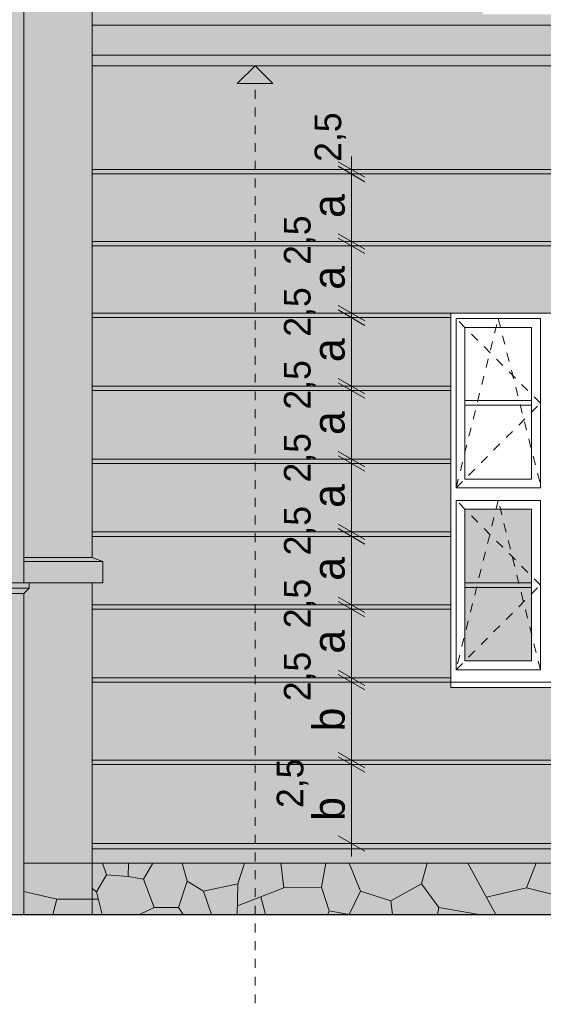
# Model space of a CAD drawing. Extents: x -396299 to -11759, y -15022 to 18278.
# Tile 25 of 205: x -321207 to -318257, y -4498 to 1053. Entities that reach past the tile are written whole.
import ezdxf

# ---------------------------------------------------------------- set-up
doc = ezdxf.new("R2010")
doc.units = 0
doc.header["$MEASUREMENT"] = 0
doc.linetypes.add('Hidden Line', pattern=[100, 50, -50])
for name, color, linetype, lineweight, true_color in [('Arch okna_Nr_Pióra__102', 7, 'Continuous', 13, 0xcccccc), ('Arch okna_Nr_Pióra__114', 7, 'Continuous', 13, 0xf1d696), ('Arch okna_Nr_Pióra__82', 7, 'Continuous', 20, 0xaaaaaa), ('Arch opisy_Nr_Pióra__3', 7, 'Continuous', 20, 0xff6600), ('INWENT.ŚCIANY_Nr_Pióra__2', 7, 'Continuous', 13, 0x7f7f7f)]:
    doc.layers.add(name, color=color, linetype=linetype, lineweight=lineweight, true_color=true_color)
for name, color, linetype, lineweight in [('Arch okna_Nr_Pióra__32', 34, 'Continuous', 15), ('Arch wymiary_Nr_Pióra__21', 7, 'Continuous', 13), ('Arch wymiary_Nr_Pióra__5', 7, 'Continuous', 13), ('INWENT ODWODNIENIE_Nr_Pióra__21', 7, 'Continuous', 13), ('INWENT TEREN_Nr_Pióra__1', 7, 'Continuous', 25), ('INWENT. DRZWI_Nr_Pióra__21', 7, 'Continuous', 13), ('INWENT.ŚCIANY_Nr_Pióra__21', 7, 'Continuous', 13)]:
    doc.layers.add(name, color=color, linetype=linetype, lineweight=lineweight)
doc.layers.add('Arch opisy', color=7, linetype='Continuous')
doc.layers.add('Arch wymiary', color=7, linetype='Continuous')
doc.styles.add('GENERATED_STYLE_2', font='txt')
doc.dimstyles.new('GENERATED_STYLE__6', dxfattribs={"dimtxt": 179.999995, "dimasz": 114, "dimexe": 0.18, "dimexo": 0, "dimgap": 0.09, "dimtad": 1, "dimdec": 0, "dimlfac": 0.1, "dimzin": 0, "dimdsep": 46, "dimtxsty": 'GENERATED_STYLE_2', "dimblk": 'ARROWHEAD_2', "dimblk1": 'ARROWHEAD_2', "dimblk2": 'ARROWHEAD_2', "dimcen": 0.09, "dimclrd": 7, "dimclre": 7, "dimclrt": 7, "dimazin": 0, "dimtfac": 1, "dimtdec": 4, "dimtmove": 2, "dimatfit": 3, "dimfxl": 0, "dimtolj": 1, "dimtzin": 0, "dimarcsym": 0})
doc.dimstyles.new('GENERATED_STYLE__7', dxfattribs={"dimtxt": 150, "dimasz": 114, "dimexe": 0.18, "dimexo": 0, "dimgap": 0.09, "dimtad": 1, "dimdec": 0, "dimlfac": 0.1, "dimzin": 0, "dimdsep": 46, "dimtxsty": 'GENERATED_STYLE_2', "dimblk": 'ARROWHEAD_2', "dimblk1": 'ARROWHEAD_2', "dimblk2": 'ARROWHEAD_2', "dimcen": 0.09, "dimclrd": 7, "dimclre": 7, "dimclrt": 7, "dimazin": 0, "dimtfac": 1, "dimtdec": 4, "dimtmove": 2, "dimatfit": 3, "dimfxl": 0, "dimtolj": 1, "dimtzin": 0, "dimarcsym": 0})
doc.dimstyles.new('GENERATED_STYLE__8', dxfattribs={"dimtxt": 179.999995, "dimasz": 114, "dimexe": 0.18, "dimexo": 0, "dimgap": 0.09, "dimtad": 1, "dimdec": 0, "dimlfac": 0.1, "dimzin": 0, "dimdsep": 46, "dimtxsty": 'GENERATED_STYLE_2', "dimblk": 'ARROWHEAD_2', "dimblk1": 'ARROWHEAD_2', "dimblk2": 'ARROWHEAD_2', "dimcen": 0.09, "dimclrd": 7, "dimclre": 7, "dimclrt": 7, "dimazin": 0, "dimtfac": 1, "dimtdec": 4, "dimtmove": 0, "dimatfit": 3, "dimfxl": 0, "dimtolj": 1, "dimtzin": 0, "dimarcsym": 0})
doc.dimstyles.new('GENERATED_STYLE__9', dxfattribs={"dimtxt": 150, "dimasz": 114, "dimexe": 0.18, "dimexo": 0, "dimgap": 0.09, "dimtad": 1, "dimdec": 0, "dimlfac": 0.1, "dimzin": 0, "dimdsep": 46, "dimtxsty": 'GENERATED_STYLE_2', "dimblk": 'ARROWHEAD_2', "dimblk1": 'ARROWHEAD_2', "dimblk2": 'ARROWHEAD_2', "dimcen": 0.09, "dimclrd": 7, "dimclre": 7, "dimclrt": 7, "dimazin": 0, "dimtfac": 1, "dimtdec": 4, "dimtmove": 0, "dimatfit": 3, "dimfxl": 0, "dimtolj": 1, "dimtzin": 0, "dimarcsym": 0})

# ---------------------------------------------------------------- blocks, each defined once
blk = doc.blocks.new('Linia_143', base_point=(-319881.1, -6292.7))
at = {"layer": 'Arch opisy_Nr_Pióra__3', "linetype": 'Continuous'}
blk.add_hatch(color=256, dxfattribs=at).paths.add_polyline_path([(-319881.1, 793.2), (-319781.1, 693.2), (-319981.1, 693.2)], flags=0)
for p, q in [((-319881.1, 793.2), (-319981.1, 693.2)), ((-319881.1, 793.2), (-319781.1, 693.2)), ((-319781.1, 693.2), (-319981.1, 693.2))]:
    blk.add_line(p, q, dxfattribs=at)
at = {"layer": 'Arch opisy_Nr_Pióra__3', "linetype": 'Hidden Line'}
blk.add_line((-319881.1, -6292.7), (-319881.1, 693.2), dxfattribs=at)
blk = doc.blocks.new('*D773')
at = {"layer": 'Arch wymiary_Nr_Pióra__5', "linetype": 'Continuous'}
for p, q in [((-319413, -3078.5), (-319263, -3165.1)), ((-319263, -3190.1), (-319413, -3103.5)), ((-319225.5, -3146.8), (-319450.5, -3146.8)), ((-319338, -3591.8), (-319338, -3146.8)), ((-319413, -3548.5), (-319263, -3635.1)), ((-319225.5, -3591.8), (-319450.5, -3591.8)), ((-319338, -3665.2), (-319338, -3591.8))]:
    blk.add_line(p, q, dxfattribs=at)
at = {"layer": 'Arch wymiary_Nr_Pióra__21', "attachment_point": 7, "rotation": 90, "style": 'GENERATED_STYLE_2'}
for s, insert, char_height in [('{2,5}', (-319368, 251.5), 150), ('{a}', (-319374, -64.4), 180), ('{2,5}', (-319540.5, -329.3), 150), ('{a}', (-319374, -469.4), 180), ('{2,5}', (-319540.5, -734.3), 150), ('{a}', (-319374, -877.4), 180), ('{2,5}', (-319540.5, -1145.3), 150), ('{a}', (-319374, -1288.4), 180), ('{2,5}', (-319540.5, -1556.3), 150), ('{a}', (-319374, -1699.4), 180), ('{2,5}', (-319540.5, -1967.3), 150), ('{a}', (-319374, -2110.4), 180), ('{2,5}', (-319540.5, -2378.3), 150), ('{a}', (-319374, -2521.4), 180), ('{2,5}', (-319540.5, -2789.3), 150), ('{b}', (-319374, -2959.4), 180), ('{2,5}', (-319581, -3391.8), 150), ('{b}', (-319374, -3463.5), 180)]:
    blk.add_mtext(s, dxfattribs=dict(at, insert=insert, char_height=char_height))
blk = doc.blocks.new('ARROWHEAD_2')
at = {"color": 0, "linetype": 'Continuous', "lineweight": 0}
for p, q in [((-0.378, -0.655), (0.378, 0.655)), ((0, 0), (-1, 0))]:
    blk.add_line(p, q, dxfattribs=at)
blk = doc.blocks.new('*D774')
at = {"layer": 'Arch wymiary_Nr_Pióra__5', "linetype": 'Continuous'}
for p, q in [((-319413, -3078.5), (-319263, -3165.1)), ((-319263, -3190.1), (-319413, -3103.5)), ((-319225.5, -3121.8), (-319450.5, -3121.8)), ((-319225.5, -3146.8), (-319450.5, -3146.8)), ((-319338, -3146.8), (-319338, -3121.8))]:
    blk.add_line(p, q, dxfattribs=at)
at = {"layer": 'Arch wymiary_Nr_Pióra__21', "attachment_point": 7, "rotation": 90, "style": 'GENERATED_STYLE_2'}
for s, insert, char_height in [('{2,5}', (-319368, 251.5), 150), ('{a}', (-319374, -64.4), 180), ('{2,5}', (-319540.5, -329.3), 150), ('{a}', (-319374, -469.4), 180), ('{2,5}', (-319540.5, -734.3), 150), ('{a}', (-319374, -877.4), 180), ('{2,5}', (-319540.5, -1145.3), 150), ('{a}', (-319374, -1288.4), 180), ('{2,5}', (-319540.5, -1556.3), 150), ('{a}', (-319374, -1699.4), 180), ('{2,5}', (-319540.5, -1967.3), 150), ('{a}', (-319374, -2110.4), 180), ('{2,5}', (-319540.5, -2378.3), 150), ('{a}', (-319374, -2521.4), 180), ('{2,5}', (-319540.5, -2789.3), 150), ('{b}', (-319374, -2959.4), 180), ('{2,5}', (-319581, -3391.8), 150), ('{b}', (-319374, -3463.5), 180)]:
    blk.add_mtext(s, dxfattribs=dict(at, insert=insert, char_height=char_height))
blk = doc.blocks.new('*D775')
at = {"layer": 'Arch wymiary_Nr_Pióra__5', "linetype": 'Continuous'}
for p, q in [((-319413, -2613.5), (-319263, -2700.1)), ((-319263, -2725.1), (-319413, -2638.5)), ((-319225.5, -2681.8), (-319450.5, -2681.8)), ((-319338, -3121.8), (-319338, -2681.8)), ((-319413, -3078.5), (-319263, -3165.1)), ((-319263, -3190.1), (-319413, -3103.5)), ((-319225.5, -3121.8), (-319450.5, -3121.8))]:
    blk.add_line(p, q, dxfattribs=at)
at = {"layer": 'Arch wymiary_Nr_Pióra__21', "attachment_point": 7, "rotation": 90, "style": 'GENERATED_STYLE_2'}
for s, insert, char_height in [('{2,5}', (-319368, 251.5), 150), ('{a}', (-319374, -64.4), 180), ('{2,5}', (-319540.5, -329.3), 150), ('{a}', (-319374, -469.4), 180), ('{2,5}', (-319540.5, -734.3), 150), ('{a}', (-319374, -877.4), 180), ('{2,5}', (-319540.5, -1145.3), 150), ('{a}', (-319374, -1288.4), 180), ('{2,5}', (-319540.5, -1556.3), 150), ('{a}', (-319374, -1699.4), 180), ('{2,5}', (-319540.5, -1967.3), 150), ('{a}', (-319374, -2110.4), 180), ('{2,5}', (-319540.5, -2378.3), 150), ('{a}', (-319374, -2521.4), 180), ('{2,5}', (-319540.5, -2789.3), 150), ('{b}', (-319374, -2959.4), 180), ('{2,5}', (-319581, -3391.8), 150), ('{b}', (-319374, -3463.5), 180)]:
    blk.add_mtext(s, dxfattribs=dict(at, insert=insert, char_height=char_height))
blk = doc.blocks.new('*D776')
at = {"layer": 'Arch wymiary_Nr_Pióra__5', "linetype": 'Continuous'}
for p, q in [((-319225.5, -2656.8), (-319450.5, -2656.8)), ((-319413, -2613.5), (-319263, -2700.1)), ((-319263, -2725.1), (-319413, -2638.5)), ((-319338, -2681.8), (-319338, -2656.8)), ((-319225.5, -2681.8), (-319450.5, -2681.8))]:
    blk.add_line(p, q, dxfattribs=at)
at = {"layer": 'Arch wymiary_Nr_Pióra__21', "attachment_point": 7, "rotation": 90, "style": 'GENERATED_STYLE_2'}
for s, insert, char_height in [('{2,5}', (-319368, 251.5), 150), ('{a}', (-319374, -64.4), 180), ('{2,5}', (-319540.5, -329.3), 150), ('{a}', (-319374, -469.4), 180), ('{2,5}', (-319540.5, -734.3), 150), ('{a}', (-319374, -877.4), 180), ('{2,5}', (-319540.5, -1145.3), 150), ('{a}', (-319374, -1288.4), 180), ('{2,5}', (-319540.5, -1556.3), 150), ('{a}', (-319374, -1699.4), 180), ('{2,5}', (-319540.5, -1967.3), 150), ('{a}', (-319374, -2110.4), 180), ('{2,5}', (-319540.5, -2378.3), 150), ('{a}', (-319374, -2521.4), 180), ('{2,5}', (-319540.5, -2789.3), 150), ('{b}', (-319374, -2959.4), 180), ('{2,5}', (-319581, -3391.8), 150), ('{b}', (-319374, -3463.5), 180)]:
    blk.add_mtext(s, dxfattribs=dict(at, insert=insert, char_height=char_height))
blk = doc.blocks.new('*D777')
at = {"layer": 'Arch wymiary_Nr_Pióra__5', "linetype": 'Continuous'}
for p, q in [((-319413, -2202.5), (-319263, -2289.1)), ((-319225.5, -2270.8), (-319450.5, -2270.8)), ((-319263, -2314.1), (-319413, -2227.5)), ((-319338, -2656.8), (-319338, -2270.8)), ((-319225.5, -2656.8), (-319450.5, -2656.8)), ((-319413, -2613.5), (-319263, -2700.1)), ((-319263, -2725.1), (-319413, -2638.5))]:
    blk.add_line(p, q, dxfattribs=at)
at = {"layer": 'Arch wymiary_Nr_Pióra__21', "attachment_point": 7, "rotation": 90, "style": 'GENERATED_STYLE_2'}
for s, insert, char_height in [('{2,5}', (-319368, 251.5), 150), ('{a}', (-319374, -64.4), 180), ('{2,5}', (-319540.5, -329.3), 150), ('{a}', (-319374, -469.4), 180), ('{2,5}', (-319540.5, -734.3), 150), ('{a}', (-319374, -877.4), 180), ('{2,5}', (-319540.5, -1145.3), 150), ('{a}', (-319374, -1288.4), 180), ('{2,5}', (-319540.5, -1556.3), 150), ('{a}', (-319374, -1699.4), 180), ('{2,5}', (-319540.5, -1967.3), 150), ('{a}', (-319374, -2110.4), 180), ('{2,5}', (-319540.5, -2378.3), 150), ('{a}', (-319374, -2521.4), 180), ('{2,5}', (-319540.5, -2789.3), 150), ('{b}', (-319374, -2959.4), 180), ('{2,5}', (-319581, -3391.8), 150), ('{b}', (-319374, -3463.5), 180)]:
    blk.add_mtext(s, dxfattribs=dict(at, insert=insert, char_height=char_height))
blk = doc.blocks.new('*D778')
at = {"layer": 'Arch wymiary_Nr_Pióra__5', "linetype": 'Continuous'}
for p, q in [((-319413, -2202.5), (-319263, -2289.1)), ((-319225.5, -2245.8), (-319450.5, -2245.8)), ((-319225.5, -2270.8), (-319450.5, -2270.8)), ((-319263, -2314.1), (-319413, -2227.5)), ((-319338, -2270.8), (-319338, -2245.8))]:
    blk.add_line(p, q, dxfattribs=at)
at = {"layer": 'Arch wymiary_Nr_Pióra__21', "attachment_point": 7, "rotation": 90, "style": 'GENERATED_STYLE_2'}
for s, insert, char_height in [('{2,5}', (-319368, 251.5), 150), ('{a}', (-319374, -64.4), 180), ('{2,5}', (-319540.5, -329.3), 150), ('{a}', (-319374, -469.4), 180), ('{2,5}', (-319540.5, -734.3), 150), ('{a}', (-319374, -877.4), 180), ('{2,5}', (-319540.5, -1145.3), 150), ('{a}', (-319374, -1288.4), 180), ('{2,5}', (-319540.5, -1556.3), 150), ('{a}', (-319374, -1699.4), 180), ('{2,5}', (-319540.5, -1967.3), 150), ('{a}', (-319374, -2110.4), 180), ('{2,5}', (-319540.5, -2378.3), 150), ('{a}', (-319374, -2521.4), 180), ('{2,5}', (-319540.5, -2789.3), 150), ('{b}', (-319374, -2959.4), 180), ('{2,5}', (-319581, -3391.8), 150), ('{b}', (-319374, -3463.5), 180)]:
    blk.add_mtext(s, dxfattribs=dict(at, insert=insert, char_height=char_height))
blk = doc.blocks.new('*D779')
at = {"layer": 'Arch wymiary_Nr_Pióra__5', "linetype": 'Continuous'}
for p, q in [((-319413, -1791.5), (-319263, -1878.1)), ((-319263, -1903.1), (-319413, -1816.5)), ((-319225.5, -1859.8), (-319450.5, -1859.8)), ((-319338, -2245.8), (-319338, -1859.8)), ((-319413, -2202.5), (-319263, -2289.1)), ((-319225.5, -2245.8), (-319450.5, -2245.8)), ((-319263, -2314.1), (-319413, -2227.5))]:
    blk.add_line(p, q, dxfattribs=at)
at = {"layer": 'Arch wymiary_Nr_Pióra__21', "attachment_point": 7, "rotation": 90, "style": 'GENERATED_STYLE_2'}
for s, insert, char_height in [('{2,5}', (-319368, 251.5), 150), ('{a}', (-319374, -64.4), 180), ('{2,5}', (-319540.5, -329.3), 150), ('{a}', (-319374, -469.4), 180), ('{2,5}', (-319540.5, -734.3), 150), ('{a}', (-319374, -877.4), 180), ('{2,5}', (-319540.5, -1145.3), 150), ('{a}', (-319374, -1288.4), 180), ('{2,5}', (-319540.5, -1556.3), 150), ('{a}', (-319374, -1699.4), 180), ('{2,5}', (-319540.5, -1967.3), 150), ('{a}', (-319374, -2110.4), 180), ('{2,5}', (-319540.5, -2378.3), 150), ('{a}', (-319374, -2521.4), 180), ('{2,5}', (-319540.5, -2789.3), 150), ('{b}', (-319374, -2959.4), 180), ('{2,5}', (-319581, -3391.8), 150), ('{b}', (-319374, -3463.5), 180)]:
    blk.add_mtext(s, dxfattribs=dict(at, insert=insert, char_height=char_height))
blk = doc.blocks.new('*D780')
at = {"layer": 'Arch wymiary_Nr_Pióra__5', "linetype": 'Continuous'}
for p, q in [((-319413, -1791.5), (-319263, -1878.1)), ((-319263, -1903.1), (-319413, -1816.5)), ((-319225.5, -1834.8), (-319450.5, -1834.8)), ((-319225.5, -1859.8), (-319450.5, -1859.8)), ((-319338, -1859.8), (-319338, -1834.8))]:
    blk.add_line(p, q, dxfattribs=at)
at = {"layer": 'Arch wymiary_Nr_Pióra__21', "attachment_point": 7, "rotation": 90, "style": 'GENERATED_STYLE_2'}
for s, insert, char_height in [('{2,5}', (-319368, 251.5), 150), ('{a}', (-319374, -64.4), 180), ('{2,5}', (-319540.5, -329.3), 150), ('{a}', (-319374, -469.4), 180), ('{2,5}', (-319540.5, -734.3), 150), ('{a}', (-319374, -877.4), 180), ('{2,5}', (-319540.5, -1145.3), 150), ('{a}', (-319374, -1288.4), 180), ('{2,5}', (-319540.5, -1556.3), 150), ('{a}', (-319374, -1699.4), 180), ('{2,5}', (-319540.5, -1967.3), 150), ('{a}', (-319374, -2110.4), 180), ('{2,5}', (-319540.5, -2378.3), 150), ('{a}', (-319374, -2521.4), 180), ('{2,5}', (-319540.5, -2789.3), 150), ('{b}', (-319374, -2959.4), 180), ('{2,5}', (-319581, -3391.8), 150), ('{b}', (-319374, -3463.5), 180)]:
    blk.add_mtext(s, dxfattribs=dict(at, insert=insert, char_height=char_height))
blk = doc.blocks.new('*D781')
at = {"layer": 'Arch wymiary_Nr_Pióra__5', "linetype": 'Continuous'}
for p, q in [((-319413, -1380.5), (-319263, -1467.1)), ((-319263, -1492.1), (-319413, -1405.5)), ((-319225.5, -1448.8), (-319450.5, -1448.8)), ((-319338, -1834.8), (-319338, -1448.8)), ((-319413, -1791.5), (-319263, -1878.1)), ((-319263, -1903.1), (-319413, -1816.5)), ((-319225.5, -1834.8), (-319450.5, -1834.8))]:
    blk.add_line(p, q, dxfattribs=at)
at = {"layer": 'Arch wymiary_Nr_Pióra__21', "attachment_point": 7, "rotation": 90, "style": 'GENERATED_STYLE_2'}
for s, insert, char_height in [('{2,5}', (-319368, 251.5), 150), ('{a}', (-319374, -64.4), 180), ('{2,5}', (-319540.5, -329.3), 150), ('{a}', (-319374, -469.4), 180), ('{2,5}', (-319540.5, -734.3), 150), ('{a}', (-319374, -877.4), 180), ('{2,5}', (-319540.5, -1145.3), 150), ('{a}', (-319374, -1288.4), 180), ('{2,5}', (-319540.5, -1556.3), 150), ('{a}', (-319374, -1699.4), 180), ('{2,5}', (-319540.5, -1967.3), 150), ('{a}', (-319374, -2110.4), 180), ('{2,5}', (-319540.5, -2378.3), 150), ('{a}', (-319374, -2521.4), 180), ('{2,5}', (-319540.5, -2789.3), 150), ('{b}', (-319374, -2959.4), 180), ('{2,5}', (-319581, -3391.8), 150), ('{b}', (-319374, -3463.5), 180)]:
    blk.add_mtext(s, dxfattribs=dict(at, insert=insert, char_height=char_height))
blk = doc.blocks.new('*D782')
at = {"layer": 'Arch wymiary_Nr_Pióra__5', "linetype": 'Continuous'}
for p, q in [((-319413, -1380.5), (-319263, -1467.1)), ((-319225.5, -1423.8), (-319450.5, -1423.8)), ((-319263, -1492.1), (-319413, -1405.5)), ((-319338, -1448.8), (-319338, -1423.8)), ((-319225.5, -1448.8), (-319450.5, -1448.8))]:
    blk.add_line(p, q, dxfattribs=at)
at = {"layer": 'Arch wymiary_Nr_Pióra__21', "attachment_point": 7, "rotation": 90, "style": 'GENERATED_STYLE_2'}
for s, insert, char_height in [('{2,5}', (-319368, 251.5), 150), ('{a}', (-319374, -64.4), 180), ('{2,5}', (-319540.5, -329.3), 150), ('{a}', (-319374, -469.4), 180), ('{2,5}', (-319540.5, -734.3), 150), ('{a}', (-319374, -877.4), 180), ('{2,5}', (-319540.5, -1145.3), 150), ('{a}', (-319374, -1288.4), 180), ('{2,5}', (-319540.5, -1556.3), 150), ('{a}', (-319374, -1699.4), 180), ('{2,5}', (-319540.5, -1967.3), 150), ('{a}', (-319374, -2110.4), 180), ('{2,5}', (-319540.5, -2378.3), 150), ('{a}', (-319374, -2521.4), 180), ('{2,5}', (-319540.5, -2789.3), 150), ('{b}', (-319374, -2959.4), 180), ('{2,5}', (-319581, -3391.8), 150), ('{b}', (-319374, -3463.5), 180)]:
    blk.add_mtext(s, dxfattribs=dict(at, insert=insert, char_height=char_height))
blk = doc.blocks.new('*D783')
at = {"layer": 'Arch wymiary_Nr_Pióra__5', "linetype": 'Continuous'}
for p, q in [((-319413, -969.5), (-319263, -1056.1)), ((-319263, -1081.1), (-319413, -994.5)), ((-319338, -1423.8), (-319338, -1037.8)), ((-319413, -1380.5), (-319263, -1467.1)), ((-319225.5, -1423.8), (-319450.5, -1423.8)), ((-319263, -1492.1), (-319413, -1405.5))]:
    blk.add_line(p, q, dxfattribs=at)
at = {"layer": 'Arch wymiary_Nr_Pióra__21', "attachment_point": 7, "rotation": 90, "style": 'GENERATED_STYLE_2'}
for s, insert, char_height in [('{2,5}', (-319368, 251.5), 150), ('{a}', (-319374, -64.4), 180), ('{2,5}', (-319540.5, -329.3), 150), ('{a}', (-319374, -469.4), 180), ('{2,5}', (-319540.5, -734.3), 150), ('{a}', (-319374, -877.4), 180), ('{2,5}', (-319540.5, -1145.3), 150), ('{a}', (-319374, -1288.4), 180), ('{2,5}', (-319540.5, -1556.3), 150), ('{a}', (-319374, -1699.4), 180), ('{2,5}', (-319540.5, -1967.3), 150), ('{a}', (-319374, -2110.4), 180), ('{2,5}', (-319540.5, -2378.3), 150), ('{a}', (-319374, -2521.4), 180), ('{2,5}', (-319540.5, -2789.3), 150), ('{b}', (-319374, -2959.4), 180), ('{2,5}', (-319581, -3391.8), 150), ('{b}', (-319374, -3463.5), 180)]:
    blk.add_mtext(s, dxfattribs=dict(at, insert=insert, char_height=char_height))
blk = doc.blocks.new('*D784')
at = {"layer": 'Arch wymiary_Nr_Pióra__5', "linetype": 'Continuous'}
for p, q in [((-319338, -1012.8), (-319338, -626.8)), ((-319413, -969.5), (-319263, -1056.1)), ((-319263, -1081.1), (-319413, -994.5)), ((-319225.5, -1012.8), (-319450.5, -1012.8)), ((-319225.5, -1037.8), (-319450.5, -1037.8)), ((-319338, -1037.8), (-319338, -1012.8)), ((-319338, -1423.8), (-319338, -1037.8))]:
    blk.add_line(p, q, dxfattribs=at)
at = {"layer": 'Arch wymiary_Nr_Pióra__21', "attachment_point": 7, "rotation": 90, "style": 'GENERATED_STYLE_2'}
for s, insert, char_height in [('{2,5}', (-319368, 251.5), 150), ('{a}', (-319374, -64.4), 180), ('{2,5}', (-319540.5, -329.3), 150), ('{a}', (-319374, -469.4), 180), ('{2,5}', (-319540.5, -734.3), 150), ('{a}', (-319374, -877.4), 180), ('{2,5}', (-319540.5, -1145.3), 150), ('{a}', (-319374, -1288.4), 180), ('{2,5}', (-319540.5, -1556.3), 150), ('{a}', (-319374, -1699.4), 180), ('{2,5}', (-319540.5, -1967.3), 150), ('{a}', (-319374, -2110.4), 180), ('{2,5}', (-319540.5, -2378.3), 150), ('{a}', (-319374, -2521.4), 180), ('{2,5}', (-319540.5, -2789.3), 150), ('{b}', (-319374, -2959.4), 180), ('{2,5}', (-319581, -3391.8), 150), ('{b}', (-319374, -3463.5), 180)]:
    blk.add_mtext(s, dxfattribs=dict(at, insert=insert, char_height=char_height))
blk = doc.blocks.new('*D785')
at = {"layer": 'Arch wymiary_Nr_Pióra__5', "linetype": 'Continuous'}
for p, q in [((-319413, -558.5), (-319263, -645.1)), ((-319263, -670.1), (-319413, -583.5)), ((-319225.5, -626.8), (-319450.5, -626.8)), ((-319338, -1012.8), (-319338, -626.8)), ((-319413, -969.5), (-319263, -1056.1)), ((-319263, -1081.1), (-319413, -994.5))]:
    blk.add_line(p, q, dxfattribs=at)
at = {"layer": 'Arch wymiary_Nr_Pióra__21', "attachment_point": 7, "rotation": 90, "style": 'GENERATED_STYLE_2'}
for s, insert, char_height in [('{2,5}', (-319368, 251.5), 150), ('{a}', (-319374, -64.4), 180), ('{2,5}', (-319540.5, -329.3), 150), ('{a}', (-319374, -469.4), 180), ('{2,5}', (-319540.5, -734.3), 150), ('{a}', (-319374, -877.4), 180), ('{2,5}', (-319540.5, -1145.3), 150), ('{a}', (-319374, -1288.4), 180), ('{2,5}', (-319540.5, -1556.3), 150), ('{a}', (-319374, -1699.4), 180), ('{2,5}', (-319540.5, -1967.3), 150), ('{a}', (-319374, -2110.4), 180), ('{2,5}', (-319540.5, -2378.3), 150), ('{a}', (-319374, -2521.4), 180), ('{2,5}', (-319540.5, -2789.3), 150), ('{b}', (-319374, -2959.4), 180), ('{2,5}', (-319581, -3391.8), 150), ('{b}', (-319374, -3463.5), 180)]:
    blk.add_mtext(s, dxfattribs=dict(at, insert=insert, char_height=char_height))
blk = doc.blocks.new('*D786')
at = {"layer": 'Arch wymiary_Nr_Pióra__5', "linetype": 'Continuous'}
for p, q in [((-319225.5, -601.8), (-319450.5, -601.8)), ((-319413, -558.5), (-319263, -645.1)), ((-319263, -670.1), (-319413, -583.5)), ((-319338, -626.8), (-319338, -601.8)), ((-319225.5, -626.8), (-319450.5, -626.8))]:
    blk.add_line(p, q, dxfattribs=at)
at = {"layer": 'Arch wymiary_Nr_Pióra__21', "attachment_point": 7, "rotation": 90, "style": 'GENERATED_STYLE_2'}
for s, insert, char_height in [('{2,5}', (-319368, 251.5), 150), ('{a}', (-319374, -64.4), 180), ('{2,5}', (-319540.5, -329.3), 150), ('{a}', (-319374, -469.4), 180), ('{2,5}', (-319540.5, -734.3), 150), ('{a}', (-319374, -877.4), 180), ('{2,5}', (-319540.5, -1145.3), 150), ('{a}', (-319374, -1288.4), 180), ('{2,5}', (-319540.5, -1556.3), 150), ('{a}', (-319374, -1699.4), 180), ('{2,5}', (-319540.5, -1967.3), 150), ('{a}', (-319374, -2110.4), 180), ('{2,5}', (-319540.5, -2378.3), 150), ('{a}', (-319374, -2521.4), 180), ('{2,5}', (-319540.5, -2789.3), 150), ('{b}', (-319374, -2959.4), 180), ('{2,5}', (-319581, -3391.8), 150), ('{b}', (-319374, -3463.5), 180)]:
    blk.add_mtext(s, dxfattribs=dict(at, insert=insert, char_height=char_height))
blk = doc.blocks.new('*D787')
at = {"layer": 'Arch wymiary_Nr_Pióra__5', "linetype": 'Continuous'}
for p, q in [((-319413, -153.5), (-319263, -240.1)), ((-319225.5, -221.8), (-319450.5, -221.8)), ((-319263, -265.1), (-319413, -178.5)), ((-319338, -221.8), (-319338, -196.8)), ((-319338, -601.8), (-319338, -221.8)), ((-319225.5, -601.8), (-319450.5, -601.8)), ((-319413, -558.5), (-319263, -645.1)), ((-319263, -670.1), (-319413, -583.5))]:
    blk.add_line(p, q, dxfattribs=at)
at = {"layer": 'Arch wymiary_Nr_Pióra__21', "attachment_point": 7, "rotation": 90, "style": 'GENERATED_STYLE_2'}
for s, insert, char_height in [('{2,5}', (-319368, 251.5), 150), ('{a}', (-319374, -64.4), 180), ('{2,5}', (-319540.5, -329.3), 150), ('{a}', (-319374, -469.4), 180), ('{2,5}', (-319540.5, -734.3), 150), ('{a}', (-319374, -877.4), 180), ('{2,5}', (-319540.5, -1145.3), 150), ('{a}', (-319374, -1288.4), 180), ('{2,5}', (-319540.5, -1556.3), 150), ('{a}', (-319374, -1699.4), 180), ('{2,5}', (-319540.5, -1967.3), 150), ('{a}', (-319374, -2110.4), 180), ('{2,5}', (-319540.5, -2378.3), 150), ('{a}', (-319374, -2521.4), 180), ('{2,5}', (-319540.5, -2789.3), 150), ('{b}', (-319374, -2959.4), 180), ('{2,5}', (-319581, -3391.8), 150), ('{b}', (-319374, -3463.5), 180)]:
    blk.add_mtext(s, dxfattribs=dict(at, insert=insert, char_height=char_height))
blk = doc.blocks.new('*D788')
at = {"layer": 'Arch wymiary_Nr_Pióra__5', "linetype": 'Continuous'}
for p, q in [((-319338, -196.8), (-319338, 183.2)), ((-319413, -153.5), (-319263, -240.1)), ((-319225.5, -196.8), (-319450.5, -196.8)), ((-319263, -265.1), (-319413, -178.5)), ((-319338, -221.8), (-319338, -196.8))]:
    blk.add_line(p, q, dxfattribs=at)
at = {"layer": 'Arch wymiary_Nr_Pióra__21', "attachment_point": 7, "rotation": 90, "style": 'GENERATED_STYLE_2'}
for s, insert, char_height in [('{2,5}', (-319368, 251.5), 150), ('{a}', (-319374, -64.4), 180), ('{2,5}', (-319540.5, -329.3), 150), ('{a}', (-319374, -469.4), 180), ('{2,5}', (-319540.5, -734.3), 150), ('{a}', (-319374, -877.4), 180), ('{2,5}', (-319540.5, -1145.3), 150), ('{a}', (-319374, -1288.4), 180), ('{2,5}', (-319540.5, -1556.3), 150), ('{a}', (-319374, -1699.4), 180), ('{2,5}', (-319540.5, -1967.3), 150), ('{a}', (-319374, -2110.4), 180), ('{2,5}', (-319540.5, -2378.3), 150), ('{a}', (-319374, -2521.4), 180), ('{2,5}', (-319540.5, -2789.3), 150), ('{b}', (-319374, -2959.4), 180), ('{2,5}', (-319581, -3391.8), 150), ('{b}', (-319374, -3463.5), 180)]:
    blk.add_mtext(s, dxfattribs=dict(at, insert=insert, char_height=char_height))
blk = doc.blocks.new('*D789')
at = {"layer": 'Arch wymiary_Nr_Pióra__5', "linetype": 'Continuous'}
for p, q in [((-319413, 251.5), (-319263, 164.9)), ((-319263, 139.9), (-319413, 226.5)), ((-319338, -196.8), (-319338, 183.2)), ((-319413, -153.5), (-319263, -240.1)), ((-319263, -265.1), (-319413, -178.5))]:
    blk.add_line(p, q, dxfattribs=at)
at = {"layer": 'Arch wymiary_Nr_Pióra__21', "attachment_point": 7, "rotation": 90, "style": 'GENERATED_STYLE_2'}
for s, insert, char_height in [('{2,5}', (-319368, 251.5), 150), ('{a}', (-319374, -64.4), 180), ('{2,5}', (-319540.5, -329.3), 150), ('{a}', (-319374, -469.4), 180), ('{2,5}', (-319540.5, -734.3), 150), ('{a}', (-319374, -877.4), 180), ('{2,5}', (-319540.5, -1145.3), 150), ('{a}', (-319374, -1288.4), 180), ('{2,5}', (-319540.5, -1556.3), 150), ('{a}', (-319374, -1699.4), 180), ('{2,5}', (-319540.5, -1967.3), 150), ('{a}', (-319374, -2110.4), 180), ('{2,5}', (-319540.5, -2378.3), 150), ('{a}', (-319374, -2521.4), 180), ('{2,5}', (-319540.5, -2789.3), 150), ('{b}', (-319374, -2959.4), 180), ('{2,5}', (-319581, -3391.8), 150), ('{b}', (-319374, -3463.5), 180)]:
    blk.add_mtext(s, dxfattribs=dict(at, insert=insert, char_height=char_height))
blk = doc.blocks.new('*D790')
at = {"layer": 'Arch wymiary_Nr_Pióra__5', "linetype": 'Continuous'}
for p, q in [((-319338, 208.2), (-319338, 281.5)), ((-319413, 251.5), (-319263, 164.9)), ((-319263, 139.9), (-319413, 226.5)), ((-319225.5, 208.2), (-319450.5, 208.2)), ((-319225.5, 183.2), (-319450.5, 183.2)), ((-319338, 183.2), (-319338, 208.2)), ((-319338, -196.8), (-319338, 183.2))]:
    blk.add_line(p, q, dxfattribs=at)
at = {"layer": 'Arch wymiary_Nr_Pióra__21', "attachment_point": 7, "rotation": 90, "style": 'GENERATED_STYLE_2'}
for s, insert, char_height in [('{2,5}', (-319368, 251.5), 150), ('{a}', (-319374, -64.4), 180), ('{2,5}', (-319540.5, -329.3), 150), ('{a}', (-319374, -469.4), 180), ('{2,5}', (-319540.5, -734.3), 150), ('{a}', (-319374, -877.4), 180), ('{2,5}', (-319540.5, -1145.3), 150), ('{a}', (-319374, -1288.4), 180), ('{2,5}', (-319540.5, -1556.3), 150), ('{a}', (-319374, -1699.4), 180), ('{2,5}', (-319540.5, -1967.3), 150), ('{a}', (-319374, -2110.4), 180), ('{2,5}', (-319540.5, -2378.3), 150), ('{a}', (-319374, -2521.4), 180), ('{2,5}', (-319540.5, -2789.3), 150), ('{b}', (-319374, -2959.4), 180), ('{2,5}', (-319581, -3391.8), 150), ('{b}', (-319374, -3463.5), 180)]:
    blk.add_mtext(s, dxfattribs=dict(at, insert=insert, char_height=char_height))

msp = doc.modelspace()

# ---------------------------------------------------------------- hatches: boundary and pattern name
at = {"layer": 'Arch okna_Nr_Pióra__102', "linetype": 'Continuous', "lineweight": 0, "true_color": 0x333333}
msp.add_hatch(color=250, dxfattribs=at).paths.add_polyline_path([(-318323.7, -2561.8), (-318698.7, -2561.8), (-318698.7, -1706.8), (-318323.7, -1706.8)], flags=0)
at = {"layer": 'Arch okna_Nr_Pióra__114', "linetype": 'Continuous', "lineweight": 0, "true_color": 0x786b4b}
for points in [[(-320798.7, -1980), (-320798.7, 7393.2), (-321183.7, 7393.2), (-321183.7, -1980)], [(-321183.7, -3701.8), (-320798.7, -3701.8), (-320798.7, -2121.8), (-321153.7, -2121.8), (-321153.7, -2151.8), (-321183.7, -2181.8)], [(-312348.7, -3701.8), (-320798.7, -3701.8), (-320798.7, -3591.8), (-312348.7, -3591.8)]]:
    msp.add_hatch(color=47, dxfattribs=at).paths.add_polyline_path(points, flags=0)
at = {"layer": 'Arch okna_Nr_Pióra__114', "linetype": 'Continuous', "lineweight": 0, "true_color": 0x3c3525}
for points in [[(-320798.7, 793.2), (-309363.7, 793.2), (-309363.7, 1023.2), (-320798.7, 1023.2)], [(-321183.7, -2001.8), (-321183.7, -2121.8), (-320738.7, -2121.8), (-320738.7, -2001.8), (-320798.7, -1980), (-321183.7, -1980)]]:
    msp.add_hatch(color=39, dxfattribs=at).paths.add_polyline_path(points, flags=0)
at = {"layer": 'Arch okna_Nr_Pióra__114', "linetype": 'Continuous', "lineweight": 0, "true_color": 0x786b4b}
h = msp.add_hatch(color=47, dxfattribs=at)
h.paths.add_polyline_path([(-320798.7, 793.2), (-320798.7, -1980), (-320738.7, -2001.8), (-320738.7, -2121.8), (-320798.7, -2121.8), (-320798.7, -3591.8), (-312348.7, -3591.8), (-312348.7, -3391.8), (-312388.7, -3391.8), (-312388.7, -2491.8), (-312028.7, -2491.8), (-312028.7, -3391.8), (-312068.7, -3391.8), (-312068.7, -3451.8), (-311813.7, -3451.8), (-311813.7, -1276.8, -1), (-310163.7, -1276.8), (-310163.7, -3451.8), (-309898.7, -3451.8), (-309898.7, -3391.8), (-309938.7, -3391.8), (-309938.7, -2491.8), (-309578.7, -2491.8), (-309578.7, -3391.8), (-309618.7, -3391.8), (-309618.7, -3591.8), (-309413.7, -3591.8), (-309413.7, -3577.3), (-309363.7, -3390.7), (-309363.7, -2051.8), (-309393.7, -2021.8), (-309393.7, -1991.8), (-309363.7, -1991.8), (-309363.7, 793.2)], flags=0)
h.paths.add_polyline_path([(-318778.7, -2711.8), (-318778.7, -601.8), (-317698.7, -601.8), (-317698.7, -2711.8)], flags=0)
h.paths.add_polyline_path([(-316738.7, -2711.8), (-316738.7, -601.8), (-315658.7, -601.8), (-315658.7, -2711.8)], flags=0)
at = {"layer": 'Arch okna_Nr_Pióra__32', "linetype": 'Continuous', "lineweight": 0, "true_color": 0x603000}
for points in [[(-321323.7, -2151.8), (-321293.7, -2181.8), (-321293.7, -3991.8), (-321183.7, -3991.8), (-321183.7, -2181.8), (-321153.7, -2151.8), (-321153.7, -2121.8), (-321183.7, -2121.8), (-321183.7, 10793.4), (-321293.7, 10793.4), (-321293.7, -2121.8), (-321323.7, -2121.8)], [(-320798.7, 1123.2), (-320798.7, 1053.2), (-320798.7, 1023.2), (-313768.7, 1023.2), (-312878.7, 1023.2), (-309363.7, 1023.2), (-309363.7, 1053.2), (-309363.7, 1123.2), (-309848.7, 1123.2), (-309848.7, 1083.2), (-310868.7, 1083.2), (-310868.7, 1123.2), (-311118.7, 1123.2), (-311118.7, 1083.2), (-312138.7, 1083.2), (-312138.7, 1123.2), (-313038.7, 1123.2), (-313608.7, 1123.2), (-315678.7, 1123.2), (-315678.7, 1083.2), (-316698.7, 1083.2), (-316698.7, 1123.2), (-317578.7, 1123.2), (-317578.7, 1083.2), (-318598.7, 1083.2), (-318598.7, 1123.2)]]:
    msp.add_hatch(color=48, dxfattribs=at).paths.add_polyline_path(points, flags=0)
at = {"layer": 'Arch okna_Nr_Pióra__82', "linetype": 'Continuous', "lineweight": 0, "true_color": 0x555555}
msp.add_hatch(color=251, dxfattribs=at).paths.add_polyline_path([(-321183.7, -3991.8), (-312348.7, -3991.8), (-312348.7, -3701.8), (-321183.7, -3701.8)], flags=0)

# ---------------------------------------------------------------- linework, layer by layer
at = {"layer": 'INWENT ODWODNIENIE_Nr_Pióra__21', "linetype": 'Continuous'}
for p, q in [((-321183.7, 10793.4), (-321183.7, -2121.8)), ((-321153.7, -2121.8), (-321323.7, -2121.8)), ((-321153.7, -2151.8), (-321323.7, -2151.8)), ((-321153.7, -2151.8), (-321183.7, -2181.8)), ((-321153.7, -2151.8), (-321153.7, -2121.8)), ((-321183.7, -2181.8), (-321293.7, -2181.8)), ((-321183.7, -2181.8), (-321183.7, -3991.8))]:
    msp.add_line(p, q, dxfattribs=at)
at = {"layer": 'INWENT TEREN_Nr_Pióra__1', "linetype": 'Continuous'}
msp.add_line((-335558.7, -3991.8), (-290368.7, -3991.8), dxfattribs=at)
at = {"layer": 'INWENT. DRZWI_Nr_Pióra__21', "linetype": 'Continuous'}
for p, q in [((-318748.7, -1586.8), (-318748.7, -631.8)), ((-318273.7, -631.8), (-318748.7, -631.8)), ((-318273.7, -1586.8), (-318273.7, -631.8)), ((-318698.7, -1536.8), (-318698.7, -681.8)), ((-318323.7, -681.8), (-318698.7, -681.8)), ((-318323.7, -1536.8), (-318323.7, -681.8)), ((-318323.7, -1093.3), (-318698.7, -1093.3)), ((-318323.7, -1119.3), (-318698.7, -1119.3)), ((-318323.7, -1536.8), (-318698.7, -1536.8)), ((-318273.7, -1586.8), (-318748.7, -1586.8)), ((-318748.7, -1656.8), (-318748.7, -2611.8)), ((-318273.7, -1656.8), (-318748.7, -1656.8)), ((-318273.7, -1656.8), (-318273.7, -2611.8)), ((-318698.7, -1706.8), (-318698.7, -2561.8)), ((-318323.7, -1706.8), (-318698.7, -1706.8)), ((-318323.7, -1706.8), (-318323.7, -2561.8)), ((-318323.7, -2121.3), (-318698.7, -2121.3)), ((-318323.7, -2147.3), (-318698.7, -2147.3)), ((-318323.7, -2561.8), (-318698.7, -2561.8)), ((-318273.7, -2611.8), (-318748.7, -2611.8))]:
    msp.add_line(p, q, dxfattribs=at)
at = {"layer": 'INWENT. DRZWI_Nr_Pióra__21', "linetype": 'Hidden Line'}
for p, q in [((-318748.7, -1586.8), (-318511.2, -631.8)), ((-318273.7, -1109.3), (-318748.7, -631.8)), ((-318511.2, -631.8), (-318273.7, -1567.8)), ((-318748.7, -1586.8), (-318273.7, -1109.3)), ((-318273.7, -2134.3), (-318748.7, -1656.8)), ((-318511.2, -1656.8), (-318748.7, -2611.8)), ((-318273.7, -2611.8), (-318511.2, -1656.8)), ((-318748.7, -2611.8), (-318273.7, -2134.3))]:
    msp.add_line(p, q, dxfattribs=at)
at = {"layer": 'INWENT.ŚCIANY_Nr_Pióra__2', "linetype": 'Continuous'}
for p, q in [((-320717.4, -3768.8), (-320740.5, -3701.8)), ((-320594.6, -3701.8), (-320596.8, -3776.9)), ((-320456.5, -3701.8), (-320510.2, -3793.1)), ((-320263.8, -3803.5), (-320291.6, -3701.8)), ((-319940.5, -3701.8), (-319977.2, -3819.8)), ((-319735.9, -3701.8), (-319718.6, -3840.7)), ((-319507.7, -3838), (-319482.5, -3701.8)), ((-319350.7, -3701.8), (-319287.5, -3859.8)), ((-318912.1, -3701.8), (-318943.4, -3819.7)), ((-318682, -3701.8), (-318524.3, -3991.8)), ((-318352.6, -3840.7), (-318298.5, -3702.5)), ((-320774.2, -3863.4), (-320717.4, -3768.8)), ((-320596.8, -3776.9), (-320717.4, -3768.8)), ((-320596.8, -3776.9), (-320510.2, -3793.1)), ((-320510.2, -3793.1), (-320449.4, -3952.3)), ((-320263.8, -3803.5), (-320312.5, -3952.3)), ((-320171.9, -3860.3), (-320263.8, -3803.5)), ((-319977.2, -3819.8), (-320171.9, -3860.3)), ((-319977.2, -3819.8), (-319982.1, -3991.8)), ((-318943.4, -3819.7), (-319116.4, -3914.4)), ((-318943.4, -3819.7), (-318846, -3952.2)), ((-321183.7, -3861.5), (-320997.3, -3905.6)), ((-320798.7, -3845), (-320774.2, -3863.4)), ((-320774.2, -3863.4), (-320741.6, -3991.8)), ((-320126.4, -3991.8), (-320171.9, -3860.3)), ((-319718.6, -3840.7), (-319979.9, -3943.5)), ((-319718.6, -3840.7), (-319507.7, -3838)), ((-319507.7, -3838), (-319464.4, -3970.5)), ((-319287.5, -3859.8), (-319350.7, -3991.8)), ((-319116.4, -3914.4), (-319287.5, -3859.8)), ((-318577.7, -3893.6), (-318352.6, -3840.7)), ((-318352.6, -3840.7), (-318098.4, -3905.6)), ((-320997.3, -3905.6), (-321020.2, -3991.8)), ((-320997.3, -3905.6), (-320798.7, -3905.6)), ((-320798.7, -3905.6), (-320763.5, -3905.6)), ((-319822, -3991.8), (-319849.2, -3892.1)), ((-319116.4, -3914.4), (-319106.8, -3991.8)), ((-320449.4, -3952.3), (-320531.8, -3991.8)), ((-320312.5, -3952.3), (-320449.4, -3952.3)), ((-320312.5, -3952.3), (-320286.5, -3991.8)), ((-319464.4, -3970.5), (-319471, -3991.8)), ((-319464.4, -3970.5), (-319350.6, -3991.8)), ((-318853.3, -3991.8), (-318846, -3952.2)), ((-318846, -3952.2), (-318618.7, -3991.8))]:
    msp.add_line(p, q, dxfattribs=at)
at = {"layer": 'INWENT.ŚCIANY_Nr_Pióra__21', "linetype": 'Continuous'}
for p, q in [((-320798.7, 7393.2), (-320798.7, -1980)), ((-320798.7, 1023.2), (-281183.7, 1023.2)), ((-320798.7, 853.2), (-309363.7, 853.2)), ((-313608.7, 853.2), (-320798.7, 853.2)), ((-309363.7, 793.2), (-320798.7, 793.2)), ((-313608.7, 208.2), (-320798.7, 208.2)), ((-313608.7, 183.2), (-320798.7, 183.2)), ((-313608.7, -196.8), (-320798.7, -196.8)), ((-313608.7, -221.8), (-320798.7, -221.8)), ((-313608.7, -601.8), (-320798.7, -601.8)), ((-317698.7, -601.8), (-318778.7, -601.8)), ((-318778.7, -2711.8), (-318778.7, -601.8)), ((-318778.7, -626.8), (-320798.7, -626.8)), ((-318778.7, -1012.8), (-320798.7, -1012.8)), ((-318778.7, -1037.8), (-320798.7, -1037.8)), ((-318778.7, -1423.8), (-320798.7, -1423.8)), ((-318778.7, -1448.8), (-320798.7, -1448.8)), ((-318778.7, -1834.8), (-320798.7, -1834.8)), ((-318778.7, -1859.8), (-320798.7, -1859.8)), ((-320798.7, -1980), (-321183.7, -1980)), ((-320798.7, -1980), (-320738.7, -2001.8)), ((-321183.7, -2001.8), (-320738.7, -2001.8)), ((-320738.7, -2001.8), (-320738.7, -2121.8)), ((-320738.7, -2121.8), (-321183.7, -2121.8)), ((-320798.7, -2121.8), (-320798.7, -3991.8)), ((-318778.7, -2245.8), (-320798.7, -2245.8)), ((-318778.7, -2270.8), (-320798.7, -2270.8)), ((-318778.7, -2656.8), (-320798.7, -2656.8)), ((-318778.7, -2681.8), (-320798.7, -2681.8)), ((-318778.7, -2681.8), (-317698.7, -2681.8)), ((-318778.7, -2711.8), (-317698.7, -2711.8)), ((-313608.7, -3121.8), (-320798.7, -3121.8)), ((-313608.7, -3146.8), (-320798.7, -3146.8)), ((-312348.7, -3591.8), (-320798.7, -3591.8)), ((-312348.7, -3621.8), (-320798.7, -3621.8)), ((-321183.7, -3701.8), (-320798.7, -3701.8)), ((-312348.7, -3701.8), (-320798.7, -3701.8))]:
    msp.add_line(p, q, dxfattribs=at)

# ---------------------------------------------------------------- block references
at = {"layer": 'Arch opisy', "color": 30, "linetype": 'Hidden Line', "lineweight": 20, "true_color": 0xff6600}
msp.add_blockref('Linia_143', (-319881.1, -6292.7), dxfattribs=at)

# ---------------------------------------------------------------- dimensions: what is measured, and where the dimension line sits
at = {"layer": 'Arch wymiary', "linetype": 'Continuous'}
for p1, p2, text, dimstyle, picture, middle in [((-319230, -3591.8), (-319201.8, -3146.8), 'b', 'GENERATED_STYLE__6', '*D773', (-319464, -3395.2)), ((-319201.8, -3146.8), (-319258.1, -3121.8), '2,5', 'GENERATED_STYLE__7', '*D774', (-319656, -3249.1)), ((-319258.1, -3121.8), (-319253.4, -2681.8), 'b', 'GENERATED_STYLE__8', '*D775', (-319464, -2891.1)), ((-319253.4, -2681.8), (-319248.7, -2656.8), '2,5', 'GENERATED_STYLE__9', '*D776', (-319615.5, -2646.7)), ((-319248.7, -2656.8), (-319145.4, -2270.8), 'a', 'GENERATED_STYLE__8', '*D777', (-319464, -2453.1)), ((-319145.4, -2270.8), (-319136, -2245.8), '2,5', 'GENERATED_STYLE__9', '*D778', (-319615.5, -2235.7)), ((-319136, -2245.8), (-319084.3, -1859.8), 'a', 'GENERATED_STYLE__8', '*D779', (-319464, -2042.1)), ((-319084.3, -1859.8), (-319065.5, -1834.8), '2,5', 'GENERATED_STYLE__9', '*D780', (-319615.5, -1824.7)), ((-319065.5, -1834.8), (-319124.6, -1448.8), 'a', 'GENERATED_STYLE__8', '*D781', (-319464, -1631.1)), ((-319124.6, -1448.8), (-319112.8, -1423.8), '2,5', 'GENERATED_STYLE__9', '*D782', (-319615.5, -1413.7)), ((-319112.8, -1423.8), (-319328.4, -1037.8), 'a', 'GENERATED_STYLE__8', '*D783', (-319464, -1220.1)), ((-319328.4, -1037.8), (-319293.2, -1012.8), '2,5', 'GENERATED_STYLE__9', '*D784', (-319615.5, -1002.7)), ((-319293.2, -1012.8), (-319220.6, -626.8), 'a', 'GENERATED_STYLE__8', '*D785', (-319464, -809.1)), ((-319220.6, -626.8), (-319211.2, -601.8), '2,5', 'GENERATED_STYLE__9', '*D786', (-319615.5, -591.7)), ((-319211.2, -601.8), (-319245, -221.8), 'a', 'GENERATED_STYLE__8', '*D787', (-319464, -401.1)), ((-319245, -221.8), (-319221.5, -196.8), '2,5', 'GENERATED_STYLE__9', '*D788', (-319615.5, -186.7)), ((-319221.5, -196.8), (-319115.1, 183.2), 'a', 'GENERATED_STYLE__8', '*D789', (-319464, 3.9)), ((-319115.1, 183.2), (-319115.1, 208.2), '2,5', 'GENERATED_STYLE__9', '*D790', (-319443, 394.2))]:
    dim = msp.add_linear_dim(base=(-319338, -3591.8), p1=p1, p2=p2, angle=90, text=text, dimstyle=dimstyle, dxfattribs=at)
    dim.commit()
    dim.dimension.update_dxf_attribs({"geometry": picture, "text_midpoint": middle})

doc.saveas('drawing.dxf')
